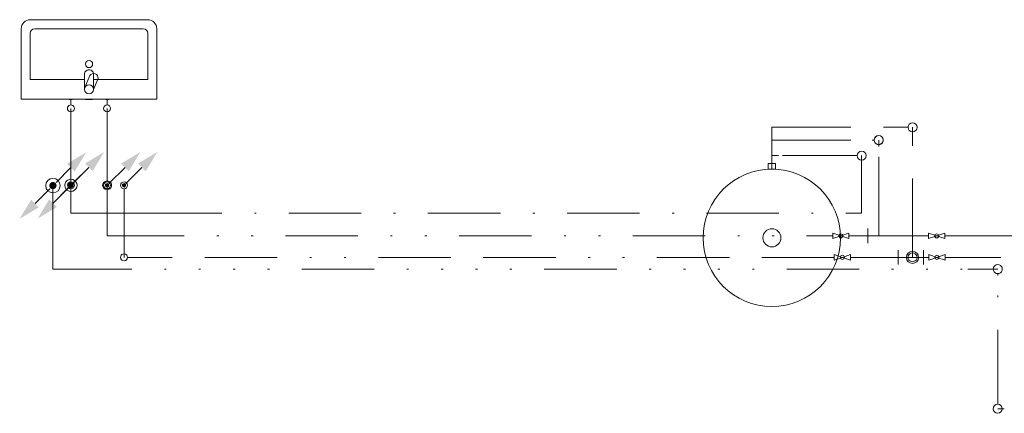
# Model space of a CAD drawing. Header units: millimetres. Extents: x -8524 to 36478, y -680 to 5832.
# Tile 2 of 4: x 13042 to 18485, y -635 to 1540. Entities that reach past the tile are written whole.
import ezdxf

# ---------------------------------------------------------------- set-up
doc = ezdxf.new("R2010")
doc.units = ezdxf.units.MM
for name, pattern in [('DDS_LT3', [1539.999981, 400, -179.999995, 400, -179.999995, 10, -179.999995, 10, -179.999995]), ('DDS_LT4', [769.999991, 400, -179.999995, 10, -179.999995]), ('DDS_LT5', [959.999986, 400, -179.999995, 10, -179.999995, 10, -179.999995]), ('DDS_LT6', [1339.999977, 400, -179.999995, 10, -179.999995, 10, -179.999995, 10, -179.999995, 10, -179.999995])]:
    doc.linetypes.add(name, pattern=pattern)
for name, color, linetype in [('Požární voda', 7, 'Continuous'), ('Recirkulace', 7, 'Continuous'), ('Studená voda', 7, 'Continuous'), ('Technika vytápění', 7, 'Continuous'), ('Teplá voda', 7, 'Continuous'), ('Zdravotní technika', 7, 'Continuous')]:
    doc.layers.add(name, color=color, linetype=linetype)

# ---------------------------------------------------------------- blocks, each defined once
blk = doc.blocks.new('Waterheater-Tank-ID-31-8-29-523')
at = {"layer": 'Technika vytápění', "color": 7, "lineweight": 5}
blk.add_lwpolyline([(20, 380), (-20, 380), (-20, 410), (20, 410), (20, 380)], dxfattribs=at)
blk.add_lwpolyline([(20, 380), (-20, 380), (-20, 410), (20, 410), (20, 380)], dxfattribs=at)
blk.add_lwpolyline([(20, 380), (-20, 380), (-20, 410), (20, 410), (20, 380)], dxfattribs=at)
blk.add_lwpolyline([(20, 380), (-20, 380), (-20, 410), (20, 410), (20, 380)], dxfattribs=at)
blk.add_lwpolyline([(20, 380), (-20, 380), (-20, 410), (20, 410), (20, 380)], dxfattribs=at)
for radius in [380, 50]:
    blk.add_circle((0, 0), radius, dxfattribs=at)
blk = doc.blocks.new('Segment trubky-CV-PWH-C Cirkulace D25-ID-31-8-29-1727')
at = {"layer": 'Recirkulace', "color": 40, "linetype": 'DDS_LT3', "lineweight": 5}
blk.add_line((0, 0), (-3967.8, 0), dxfattribs=at)
blk = doc.blocks.new('Ventil-Valve CV-PWH-C Cirkulace D25-ID-31-8-29-2256')
at = {"layer": 'Recirkulace', "color": 7, "lineweight": 5}
for points in [[(-45, 15), (-45, -15), (0, 0), (-45, 15)], [(45, 15), (45, -15), (0, 0), (45, 15)]]:
    blk.add_lwpolyline(points, dxfattribs=at)
blk.add_circle((0, 0), 11.2, dxfattribs=at)
blk = doc.blocks.new('Segment trubky-CV-PWH-C Cirkulace D25-ID-31-8-29-1825')
at = {"layer": 'Recirkulace', "color": 40, "linetype": 'DDS_LT3', "lineweight": 5}
blk.add_line((0, 0), (-29.6, 0), dxfattribs=at)
blk = doc.blocks.new('Přechodka-redukce-Reducer CV-PWH-C Cirkulace D25-ID-31-8-29-4897')
at = {"layer": 'Recirkulace', "color": 40, "linetype": 'DDS_LT3', "lineweight": 5}
blk.add_line((0, 40), (0, -40), dxfattribs=at)
blk = doc.blocks.new('Segment trubky-CV-PWH-C Cirkulace D32-ID-31-8-29-4865')
at = {"layer": 'Recirkulace', "color": 40, "linetype": 'DDS_LT3', "lineweight": 5}
blk.add_line((0, 0), (-25, 0), dxfattribs=at)
blk = doc.blocks.new('T-kus-T-kus CV-PWH-C Cirkulace D32-ID-31-8-29-2535')
at = {"layer": 'Recirkulace', "color": 40, "linetype": 'DDS_LT3', "lineweight": 5}
blk.add_line((35, 0), (-35, 0), dxfattribs=at)
at = {"layer": 'Recirkulace', "color": 40, "lineweight": 5}
blk.add_line((0, 0), (0, 0), dxfattribs=at)
blk.add_circle((0, 0), 33.8, dxfattribs=at)
blk = doc.blocks.new('Segment trubky-CV-PWH-C Cirkulace D32-ID-31-8-29-2522')
at = {"layer": 'Recirkulace', "color": 40, "linetype": 'DDS_LT3', "lineweight": 5}
blk.add_line((0, 0), (-45, 0), dxfattribs=at)
blk = doc.blocks.new('Přechodka-redukce-Reducer CV-PWH-C Cirkulace D32-ID-31-8-29-4748')
at = {"layer": 'Recirkulace', "color": 40, "linetype": 'DDS_LT3', "lineweight": 5}
blk.add_line((0, 40), (0, -40), dxfattribs=at)
blk = doc.blocks.new('Segment trubky-CV-PWH-C Cirkulace D20-ID-31-8-29-6981')
at = {"layer": 'Recirkulace', "color": 40, "linetype": 'DDS_LT3', "lineweight": 5}
blk.add_line((0, 0), (-262.7, 0), dxfattribs=at)
blk = doc.blocks.new('Ventil-Valve CV-PWH-C Cirkulace D20-ID-31-8-29-6976')
at = {"layer": 'Recirkulace', "color": 7, "lineweight": 5}
for points in [[(-45, 15), (-45, -15), (0, 0), (-45, 15)], [(45, 15), (45, -15), (0, 0), (45, 15)]]:
    blk.add_lwpolyline(points, dxfattribs=at)
blk.add_circle((0, 0), 11.2, dxfattribs=at)
blk = doc.blocks.new('Segment trubky-CV-PWH-C Cirkulace D20-ID-31-8-29-6999')
at = {"layer": 'Recirkulace', "color": 40, "linetype": 'DDS_LT3', "lineweight": 5}
blk.add_line((0, 0), (-3899.6, 0), dxfattribs=at)
blk = doc.blocks.new('Koleno-Koleno CV-PWH-C Cirkulace D20-ID-31-8-29-2271')
at = {"layer": 'Recirkulace', "color": 40, "lineweight": 5}
blk.add_line((26.8, 0), (19, 0), dxfattribs=at)
blk.add_lwpolyline([(-5.9, 18.1), (0, 19), (5.9, 18.1), (11.2, 15.4), (15.4, 11.2), (18.1, 5.9), (19, 0), (18.1, -5.9), (15.4, -11.2), (11.2, -15.4), (5.9, -18.1), (0, -19), (-5.9, -18.1), (-11.2, -15.4), (-15.4, -11.2), (-18.1, -5.9), (-19, 0), (-18.1, 5.9), (-15.4, 11.2), (-11.2, 15.4), (-5.9, 18.1)], dxfattribs=at)
blk = doc.blocks.new('Basin-Sink-Bidet-ID-31-8-29-1215')
at = {"layer": 'Zdravotní technika', "color": 7, "lineweight": 5}
for p, q in [((-325, 440), (325, 440)), ((-375, 0), (-375, 390)), ((-300, 390), (300, 390)), ((-325, 110), (-325, 365)), ((-25, 110), (-325, 110)), ((-25, 55), (-25, 143)), ((-23, 65), (4, 131)), ((25, 143), (25, 55)), ((25, 55), (50, 115))]:
    blk.add_line(p, q, dxfattribs=at)
for points in [[(375, 390), (375, 0), (-375, 0)], [(325, 365), (325, 110), (25, 110)], [(-25, 143), (-22.2, 150.1), (-17.5, 156.1), (-11.1, 160.5), (-3.8, 162.7), (3.8, 162.7), (11.1, 160.5), (17.5, 156.1), (22.2, 150.1), (25, 143)], [(-92.5, -1), (-92.5, 0), (-107.5, 0), (-107.5, -1), (-92.5, -1)], [(20, -1), (20, 0), (-20, 0), (-20, -1), (20, -1)], [(107.5, -1), (107.5, 0), (92.5, 0), (92.5, -1), (107.5, -1)]]:
    blk.add_lwpolyline(points, dxfattribs=at)
for centre, radius in [((0, 195), 20), ((0, 55), 25)]:
    blk.add_circle(centre, radius, dxfattribs=at)
for centre, radius, start, end in [((-325, 390), 50, 90, 180), ((325, 390), 50, 0, 90), ((-300, 365), 25, 90, 180), ((300, 365), 25, 0, 90), ((25.1, 117.7), 25, 353.8988, 147.7432)]:
    blk.add_arc(centre, radius, start, end, dxfattribs=at)
blk = doc.blocks.new('Segment trubky-SV-PWC Studená voda D32-ID-31-8-29-1047')
at = {"layer": 'Studená voda', "color": 140, "linetype": 'DDS_LT4', "lineweight": 5}
blk.add_line((0, 0), (3900.7, 0), dxfattribs=at)
blk = doc.blocks.new('Koleno-Koleno SV-PWC Studená voda D32-ID-31-8-29-1965')
at = {"layer": 'Studená voda', "color": 140, "lineweight": 5}
for p, q in [((-36.5, 0), (0, 0)), ((0, 0), (0, 36.5))]:
    blk.add_line(p, q, dxfattribs=at)
blk = doc.blocks.new('Segment trubky-SV-PWC Studená voda D32-ID-31-8-29-1980')
at = {"layer": 'Studená voda', "color": 140, "linetype": 'DDS_LT4', "lineweight": 5}
blk.add_line((0, 0), (0, 245.8), dxfattribs=at)
blk = doc.blocks.new('Koleno-Koleno SV-PWC Studená voda D32-ID-31-8-29-1991')
at = {"layer": 'Studená voda', "color": 140, "lineweight": 5}
blk.add_line((0, -36.5), (0, 0), dxfattribs=at)
blk.add_circle((0, 0), 25, dxfattribs=at)
blk = doc.blocks.new('Koleno-Koleno SV-PWC Studená voda D32-ID-31-8-29-2082')
at = {"layer": 'Studená voda', "color": 140, "lineweight": 5}
blk.add_line((-25, 0), (-36.5, 0), dxfattribs=at)
blk.add_circle((0, 0), 25, dxfattribs=at)
blk = doc.blocks.new('Segment trubky-SV-PWC Studená voda D32-ID-31-8-29-2130')
at = {"layer": 'Studená voda', "color": 140, "linetype": 'DDS_LT4', "lineweight": 5}
blk.add_line((0, 0), (-423.2, 0), dxfattribs=at)
blk = doc.blocks.new('Koleno-Koleno SV-PWC Studená voda D32-ID-31-8-29-2358')
at = {"layer": 'Studená voda', "color": 140, "lineweight": 5}
for p, q in [((36.5, 0), (0, 0)), ((0, 0), (0, -36.5))]:
    blk.add_line(p, q, dxfattribs=at)
blk = doc.blocks.new('Segment trubky-SV-PWC Studená voda D32-ID-31-8-29-2508')
at = {"layer": 'Studená voda', "color": 140, "linetype": 'DDS_LT4', "lineweight": 5}
blk.add_line((0, 0), (0, -37.6), dxfattribs=at)
blk = doc.blocks.new('Přechodka-redukce-Reducer SV-PWC Studená voda D20-ID-31-8-29-2913')
at = {"layer": 'Studená voda', "color": 140, "linetype": 'DDS_LT4', "lineweight": 5}
blk.add_line((0, 40), (0, -40), dxfattribs=at)
blk = doc.blocks.new('T-kus-T-kus SV-PWC Studená voda D32-ID-31-8-29-148')
at = {"layer": 'Studená voda', "color": 140, "linetype": 'DDS_LT4', "lineweight": 5}
blk.add_line((0, 0), (0, 0), dxfattribs=at)
at = {"layer": 'Studená voda', "color": 140, "lineweight": 5}
blk.add_line((0, 0), (0, -36), dxfattribs=at)
blk.add_lwpolyline([(32.1, 10.4), (33.8, 0), (32.1, -10.4), (27.3, -19.9), (19.9, -27.3), (10.4, -32.1), (0, -33.8), (-10.4, -32.1), (-19.9, -27.3), (-27.3, -19.9), (-32.1, -10.4), (-33.8, 0), (-32.1, 10.4), (-27.3, 19.9), (-19.9, 27.3), (-10.4, 32.1), (0, 33.8), (10.4, 32.1), (19.9, 27.3), (27.3, 19.9), (32.1, 10.4)], dxfattribs=at)
blk.add_lwpolyline([(32.1, 10.4), (33.8, 0), (32.1, -10.4), (27.3, -19.9), (19.9, -27.3), (10.4, -32.1), (0, -33.8), (-10.4, -32.1), (-19.9, -27.3), (-27.3, -19.9), (-32.1, -10.4), (-33.8, 0), (-32.1, 10.4), (-27.3, 19.9), (-19.9, 27.3), (-10.4, 32.1), (0, 33.8), (10.4, 32.1), (19.9, 27.3), (27.3, 19.9), (32.1, 10.4)], dxfattribs=at)
blk = doc.blocks.new('T-kus-T-kus SV-PWC Studená voda D32-ID-31-8-29-1681')
at = {"layer": 'Studená voda', "color": 140, "lineweight": 5}
blk.add_line((0, 0), (0, 34), dxfattribs=at)
at = {"layer": 'Studená voda', "color": 140, "linetype": 'DDS_LT4', "lineweight": 5}
blk.add_line((0, 0), (0, 0), dxfattribs=at)
at = {"layer": 'Studená voda', "color": 140, "lineweight": 5}
blk.add_lwpolyline([(-32.1, -10.4), (-33.8, 0), (-32.1, 10.4), (-27.3, 19.9), (-19.9, 27.3), (-10.4, 32.1), (0, 33.8), (10.4, 32.1), (19.9, 27.3), (27.3, 19.9), (32.1, 10.4), (33.8, 0), (32.1, -10.4), (27.3, -19.9), (19.9, -27.3), (10.4, -32.1), (0, -33.8), (-10.4, -32.1), (-19.9, -27.3), (-27.3, -19.9), (-32.1, -10.4)], dxfattribs=at)
blk.add_lwpolyline([(-32.1, -10.4), (-33.8, 0), (-32.1, 10.4), (-27.3, 19.9), (-19.9, 27.3), (-10.4, 32.1), (0, 33.8), (10.4, 32.1), (19.9, 27.3), (27.3, 19.9), (32.1, 10.4), (33.8, 0), (32.1, -10.4), (27.3, -19.9), (19.9, -27.3), (10.4, -32.1), (0, -33.8), (-10.4, -32.1), (-19.9, -27.3), (-27.3, -19.9), (-32.1, -10.4)], dxfattribs=at)
blk = doc.blocks.new('Konec potrubí-PipeEnd SV-PWC Studená voda D32-ID-31-8-29-432')
at = {"layer": 'Studená voda', "lineweight": 5}
for points in [[(16, 0), (15.2, 4.9), (12.9, 9.4), (9.4, 12.9), (4.9, 15.2), (0, 16), (-4.9, 15.2), (-9.4, 12.9), (-12.9, 9.4), (-15.2, 4.9), (-16, 0), (-15.2, -4.9), (-12.9, -9.4), (-9.4, -12.9), (-4.9, -15.2), (0, -16), (4.9, -15.2), (9.4, -12.9), (12.9, -9.4), (15.2, -4.9)], [(-183.8, -183.8), (-120.2, -77.8), (-77.8, -120.2)]]:
    blk.add_hatch(color=140, dxfattribs=at).paths.add_polyline_path(points)
at = {"layer": 'Studená voda', "color": 140, "lineweight": 5}
for p, q in [((14.5, 14.5), (98.9, 99.1)), ((-99, -99), (-14.6, -14.4))]:
    blk.add_line(p, q, dxfattribs=at)
blk = doc.blocks.new('T-kus-T-kus TV-PWH Teplá voda D20-ID-31-8-29-1521')
at = {"layer": 'Teplá voda', "color": 20, "linetype": 'DDS_LT5', "lineweight": 5}
blk.add_line((0, 0), (0, 0), dxfattribs=at)
at = {"layer": 'Teplá voda', "color": 20, "lineweight": 5}
blk.add_line((0, 0), (0, -27), dxfattribs=at)
blk.add_lwpolyline([(23.4, 7.6), (24.6, 0), (23.4, -7.6), (19.9, -14.5), (14.5, -19.9), (7.6, -23.4), (0, -24.6), (-7.6, -23.4), (-14.5, -19.9), (-19.9, -14.5), (-23.4, -7.6), (-24.6, 0), (-23.4, 7.6), (-19.9, 14.5), (-14.5, 19.9), (-7.6, 23.4), (0, 24.6), (7.6, 23.4), (14.5, 19.9), (19.9, 14.5), (23.4, 7.6)], dxfattribs=at)
blk.add_lwpolyline([(23.4, 7.6), (24.6, 0), (23.4, -7.6), (19.9, -14.5), (14.5, -19.9), (7.6, -23.4), (0, -24.6), (-7.6, -23.4), (-14.5, -19.9), (-19.9, -14.5), (-23.4, -7.6), (-24.6, 0), (-23.4, 7.6), (-19.9, 14.5), (-14.5, 19.9), (-7.6, 23.4), (0, 24.6), (7.6, 23.4), (14.5, 19.9), (19.9, 14.5), (23.4, 7.6)], dxfattribs=at)
blk = doc.blocks.new('Koleno-Koleno TV-PWH Teplá voda D20-ID-31-8-29-2481')
at = {"layer": 'Teplá voda', "color": 20, "lineweight": 5}
blk.add_line((0, 19), (0, 26.8), dxfattribs=at)
blk.add_circle((0, 0), 19, dxfattribs=at)
blk = doc.blocks.new('Segment trubky-TV-PWH Teplá voda D20-ID-31-8-29-2854')
at = {"layer": 'Teplá voda', "color": 20, "linetype": 'DDS_LT5', "lineweight": 5}
blk.add_line((0, 0), (0, 371.4), dxfattribs=at)
blk = doc.blocks.new('Koleno-Koleno TV-PWH Teplá voda D20-ID-31-8-29-3005')
at = {"layer": 'Teplá voda', "color": 20, "lineweight": 5}
blk.add_line((0, -26.8), (0, 0), dxfattribs=at)
blk.add_circle((0, 0), 19, dxfattribs=at)
blk = doc.blocks.new('Koleno-Koleno TV-PWH Teplá voda D20-ID-31-8-29-3084')
at = {"layer": 'Teplá voda', "color": 20, "lineweight": 5}
blk.add_line((0, 19), (0, 26.8), dxfattribs=at)
blk.add_circle((0, 0), 19, dxfattribs=at)
blk = doc.blocks.new('Segment trubky-TV-PWH Teplá voda D20-ID-31-8-29-3119')
at = {"layer": 'Teplá voda', "color": 20, "linetype": 'DDS_LT5', "lineweight": 5}
blk.add_line((0, 0), (0, 23.2), dxfattribs=at)
blk = doc.blocks.new('Koleno-Koleno CV-PWH-C Cirkulace D20-ID-31-8-29-1818')
at = {"layer": 'Recirkulace', "color": 40, "lineweight": 5}
blk.add_line((0, -19), (0, -26.8), dxfattribs=at)
blk.add_circle((0, 0), 19, dxfattribs=at)
blk = doc.blocks.new('Segment trubky-CV-PWH-C Cirkulace D20-ID-31-8-29-2225')
at = {"layer": 'Recirkulace', "color": 40, "linetype": 'DDS_LT3', "lineweight": 5}
blk.add_line((0, 0), (0, -344.6), dxfattribs=at)
blk = doc.blocks.new('Koleno-Koleno CV-PWH-C Cirkulace D20-ID-31-8-29-2268')
at = {"layer": 'Recirkulace', "color": 40, "lineweight": 5}
blk.add_line((0, 26.8), (0, 0), dxfattribs=at)
blk.add_circle((0, 0), 19, dxfattribs=at)
blk = doc.blocks.new('Segment trubky-SV-PWC Studená voda D32-ID-31-8-29-2418')
at = {"layer": 'Studená voda', "color": 140, "linetype": 'DDS_LT4', "lineweight": 5}
blk.add_line((0, 0), (0, -82.5), dxfattribs=at)
blk = doc.blocks.new('Koleno-Koleno SV-PWC Studená voda D32-ID-31-8-29-2142')
at = {"layer": 'Studená voda', "color": 140, "lineweight": 5}
for p, q in [((0, 36.5), (0, 0)), ((0, 0), (36.5, 0))]:
    blk.add_line(p, q, dxfattribs=at)
blk = doc.blocks.new('Segment trubky-SV-PWC Studená voda D32-ID-31-8-29-2995')
at = {"layer": 'Studená voda', "color": 140, "linetype": 'DDS_LT4', "lineweight": 5}
blk.add_line((0, 0), (397.5, 0), dxfattribs=at)
blk = doc.blocks.new('Segment trubky-TV-PWH Teplá voda D20-ID-31-8-29-671')
at = {"layer": 'Teplá voda', "color": 20, "linetype": 'DDS_LT5', "lineweight": 5}
blk.add_line((0, 0), (0, -225.8), dxfattribs=at)
blk = doc.blocks.new('Koleno-Koleno TV-PWH Teplá voda D20-ID-31-8-29-1031')
at = {"layer": 'Teplá voda', "color": 20, "lineweight": 5}
for p, q in [((0, 26.8), (0, 0)), ((0, 0), (26.8, 0))]:
    blk.add_line(p, q, dxfattribs=at)
blk = doc.blocks.new('Segment trubky-TV-PWH Teplá voda D20-ID-31-8-29-3038')
at = {"layer": 'Teplá voda', "color": 20, "linetype": 'DDS_LT5', "lineweight": 5}
blk.add_line((0, 0), (3984.4, 0), dxfattribs=at)
blk = doc.blocks.new('Ventil-Valve TV-PWH Teplá voda D20-ID-31-8-29-3026')
at = {"layer": 'Teplá voda', "color": 7, "lineweight": 5}
for points in [[(-45, -15), (-45, 15), (0, 0), (-45, -15)], [(45, -15), (45, 15), (0, 0), (45, -15)]]:
    blk.add_lwpolyline(points, dxfattribs=at)
blk.add_circle((0, 0), 11.2, dxfattribs=at)
blk = doc.blocks.new('Segment trubky-TV-PWH Teplá voda D20-ID-31-8-29-2429')
at = {"layer": 'Teplá voda', "color": 20, "linetype": 'DDS_LT5', "lineweight": 5}
blk.add_line((0, 0), (104.7, 0), dxfattribs=at)
blk = doc.blocks.new('Přechodka-redukce-Reducer TV-PWH Teplá voda D20-ID-31-8-29-3568')
at = {"layer": 'Teplá voda', "color": 20, "linetype": 'DDS_LT5', "lineweight": 5}
blk.add_line((0, -40), (0, 40), dxfattribs=at)
blk = doc.blocks.new('Segment trubky-TV-PWH Teplá voda D32-ID-31-8-29-3548')
at = {"layer": 'Teplá voda', "color": 20, "linetype": 'DDS_LT5', "lineweight": 5}
blk.add_line((0, 0), (25, 0), dxfattribs=at)
blk = doc.blocks.new('T-kus-T-kus TV-PWH Teplá voda D32-ID-31-8-29-1390')
at = {"layer": 'Teplá voda', "color": 20, "linetype": 'DDS_LT5', "lineweight": 5}
blk.add_line((-35, 0), (35, 0), dxfattribs=at)
at = {"layer": 'Teplá voda', "color": 20, "lineweight": 5}
blk.add_line((0, 0), (0, 36), dxfattribs=at)
blk = doc.blocks.new('Segment trubky-TV-PWH Teplá voda D32-ID-31-8-29-2014')
at = {"layer": 'Teplá voda', "color": 20, "linetype": 'DDS_LT5', "lineweight": 5}
blk.add_line((0, 0), (240.2, 0), dxfattribs=at)
blk = doc.blocks.new('Ventil-Valve TV-PWH Teplá voda D32-ID-31-8-29-6998')
at = {"layer": 'Teplá voda', "color": 7, "lineweight": 5}
for points in [[(-45, -15), (-45, 15), (0, 0), (-45, -15)], [(45, -15), (45, 15), (0, 0), (45, -15)]]:
    blk.add_lwpolyline(points, dxfattribs=at)
blk.add_circle((0, 0), 11.2, dxfattribs=at)
blk = doc.blocks.new('Segment trubky-TV-PWH Teplá voda D32-ID-31-8-29-3030')
at = {"layer": 'Teplá voda', "color": 20, "linetype": 'DDS_LT5', "lineweight": 5}
blk.add_line((0, 0), (3934.9, 0), dxfattribs=at)
blk = doc.blocks.new('Segment trubky-TV-PWH Teplá voda D32-ID-31-8-29-2555')
at = {"layer": 'Teplá voda', "color": 20, "linetype": 'DDS_LT5', "lineweight": 5}
blk.add_line((0, 0), (0, 123.7), dxfattribs=at)
blk = doc.blocks.new('Koleno-Koleno TV-PWH Teplá voda D32-ID-31-8-29-2567')
at = {"layer": 'Teplá voda', "color": 20, "lineweight": 5}
for p, q in [((0, -36.5), (0, 0)), ((0, 0), (36.5, 0))]:
    blk.add_line(p, q, dxfattribs=at)
blk = doc.blocks.new('Segment trubky-TV-PWH Teplá voda D32-ID-31-8-29-2576')
at = {"layer": 'Teplá voda', "color": 20, "linetype": 'DDS_LT5', "lineweight": 5}
blk.add_line((0, 0), (517.9, 0), dxfattribs=at)
blk = doc.blocks.new('Koleno-Koleno TV-PWH Teplá voda D32-ID-31-8-29-1588')
at = {"layer": 'Teplá voda', "color": 20, "lineweight": 5}
blk.add_line((-36.5, 0), (-25, 0), dxfattribs=at)
blk.add_lwpolyline([(7.7, -23.8), (0, -25), (-7.7, -23.8), (-14.7, -20.2), (-20.2, -14.7), (-23.8, -7.7), (-25, 0), (-23.8, 7.7), (-20.2, 14.7), (-14.7, 20.2), (-7.7, 23.8), (0, 25), (7.7, 23.8), (14.7, 20.2), (20.2, 14.7), (23.8, 7.7), (25, 0), (23.8, -7.7), (20.2, -14.7), (14.7, -20.2), (7.7, -23.8)], dxfattribs=at)
blk = doc.blocks.new('Koleno-Koleno CV-PWH-C Cirkulace D32-ID-31-8-29-2744')
at = {"layer": 'Recirkulace', "color": 40, "lineweight": 5}
blk.add_line((0, 0), (0, 36.5), dxfattribs=at)
blk.add_lwpolyline([(-23.8, -7.7), (-25, 0), (-23.8, 7.7), (-20.2, 14.7), (-14.7, 20.2), (-7.7, 23.8), (0, 25), (7.7, 23.8), (14.7, 20.2), (20.2, 14.7), (23.8, 7.7), (25, 0), (23.8, -7.7), (20.2, -14.7), (14.7, -20.2), (7.7, -23.8), (0, -25), (-7.7, -23.8), (-14.7, -20.2), (-20.2, -14.7), (-23.8, -7.7)], dxfattribs=at)
blk = doc.blocks.new('Segment trubky-CV-PWH-C Cirkulace D32-ID-31-8-29-2760')
at = {"layer": 'Recirkulace', "color": 40, "linetype": 'DDS_LT3', "lineweight": 5}
blk.add_line((0, 0), (0, 645.6), dxfattribs=at)
blk = doc.blocks.new('Koleno-Koleno CV-PWH-C Cirkulace D32-ID-31-8-29-2769')
at = {"layer": 'Recirkulace', "color": 40, "lineweight": 5}
blk.add_line((0, -36.5), (0, 0), dxfattribs=at)
blk.add_circle((0, 0), 25, dxfattribs=at)
blk = doc.blocks.new('Koleno-Koleno CV-PWH-C Cirkulace D32-ID-31-8-29-2593')
at = {"layer": 'Recirkulace', "color": 40, "lineweight": 5}
blk.add_line((-25, 0), (-36.5, 0), dxfattribs=at)
blk.add_circle((0, 0), 25, dxfattribs=at)
blk = doc.blocks.new('Segment trubky-CV-PWH-C Cirkulace D32-ID-31-8-29-1729')
at = {"layer": 'Recirkulace', "color": 40, "linetype": 'DDS_LT3', "lineweight": 5}
blk.add_line((0, 0), (-5.5, 0), dxfattribs=at)
blk = doc.blocks.new('Segment trubky-CV-PWH-C Cirkulace D32-ID-31-8-29-3452')
at = {"layer": 'Recirkulace', "color": 40, "linetype": 'DDS_LT3', "lineweight": 5}
blk.add_line((0, 0), (0, 194.2), dxfattribs=at)
blk = doc.blocks.new('Koleno-Koleno CV-PWH-C Cirkulace D32-ID-31-8-29-3040')
at = {"layer": 'Recirkulace', "color": 40, "lineweight": 5}
for p, q in [((0, -36.5), (0, 0)), ((0, 0), (36.5, 0))]:
    blk.add_line(p, q, dxfattribs=at)
blk = doc.blocks.new('Segment trubky-CV-PWH-C Cirkulace D32-ID-31-8-29-4928')
at = {"layer": 'Recirkulace', "color": 40, "linetype": 'DDS_LT3', "lineweight": 5}
blk.add_line((0, 0), (710.1, 0), dxfattribs=at)
blk = doc.blocks.new('Segment trubky-TV-PWH Teplá voda D32-ID-31-8-29-1835')
at = {"layer": 'Teplá voda', "color": 20, "linetype": 'DDS_LT5', "lineweight": 5}
blk.add_line((0, 0), (0, 457.1), dxfattribs=at)
blk = doc.blocks.new('Koleno-Koleno TV-PWH Teplá voda D32-ID-31-8-29-1763')
at = {"layer": 'Teplá voda', "color": 20, "lineweight": 5}
blk.add_line((0, -36.5), (0, 0), dxfattribs=at)
blk.add_circle((0, 0), 25, dxfattribs=at)
blk = doc.blocks.new('Segment trubky-SV-PWC Studená voda D20-ID-31-8-29-391')
at = {"layer": 'Studená voda', "color": 140, "linetype": 'DDS_LT4', "lineweight": 5}
blk.add_line((0, 0), (0, -23.2), dxfattribs=at)
blk = doc.blocks.new('Koleno-Koleno SV-PWC Studená voda D20-ID-31-8-29-518')
at = {"layer": 'Studená voda', "color": 140, "lineweight": 5}
blk.add_line((0, 26.8), (0, 19), dxfattribs=at)
blk.add_lwpolyline([(-18.1, -5.9), (-19, 0), (-18.1, 5.9), (-15.4, 11.2), (-11.2, 15.4), (-5.9, 18.1), (0, 19), (5.9, 18.1), (11.2, 15.4), (15.4, 11.2), (18.1, 5.9), (19, 0), (18.1, -5.9), (15.4, -11.2), (11.2, -15.4), (5.9, -18.1), (0, -19), (-5.9, -18.1), (-11.2, -15.4), (-15.4, -11.2), (-18.1, -5.9)], dxfattribs=at)
blk = doc.blocks.new('Koleno-Koleno SV-PWC Studená voda D20-ID-31-8-29-2204')
at = {"layer": 'Studená voda', "color": 140, "lineweight": 5}
blk.add_line((0, 0), (0, -26.8), dxfattribs=at)
blk.add_lwpolyline([(18.1, 5.9), (19, 0), (18.1, -5.9), (15.4, -11.2), (11.2, -15.4), (5.9, -18.1), (0, -19), (-5.9, -18.1), (-11.2, -15.4), (-15.4, -11.2), (-18.1, -5.9), (-19, 0), (-18.1, 5.9), (-15.4, 11.2), (-11.2, 15.4), (-5.9, 18.1), (0, 19), (5.9, 18.1), (11.2, 15.4), (15.4, 11.2), (18.1, 5.9)], dxfattribs=at)
blk = doc.blocks.new('Segment trubky-SV-PWC Studená voda D20-ID-31-8-29-2441')
at = {"layer": 'Studená voda', "color": 140, "linetype": 'DDS_LT4', "lineweight": 5}
blk.add_line((0, 0), (0, -364.2), dxfattribs=at)
blk = doc.blocks.new('Začátek potrubí-PipeStart FLW Požární voda D40-ID-31-8-29-2699')
at = {"layer": 'Požární voda', "lineweight": 5}
for points in [[(20, 0), (19, 6.2), (16.2, 11.8), (11.8, 16.2), (6.2, 19), (0, 20), (-6.2, 19), (-11.8, 16.2), (-16.2, 11.8), (-19, 6.2), (-20, 0), (-19, -6.2), (-16.2, -11.8), (-11.8, -16.2), (-6.2, -19), (0, -20), (6.2, -19), (11.8, -16.2), (16.2, -11.8), (19, -6.2)], [(-183.8, -183.8), (-120.2, -77.8), (-77.8, -120.2)]]:
    blk.add_hatch(color=86, dxfattribs=at).paths.add_polyline_path(points)
at = {"layer": 'Požární voda', "color": 86, "lineweight": 5}
for p, q in [((17.3, 17.3), (98.9, 99.1)), ((-99, -99), (-17.4, -17.3))]:
    blk.add_line(p, q, dxfattribs=at)
blk = doc.blocks.new('T-kus-T-kus FLW Požární voda D40-ID-31-8-29-6744')
at = {"layer": 'Požární voda', "color": 86, "linetype": 'DDS_LT6', "lineweight": 5}
blk.add_line((0, 0), (0, 0), dxfattribs=at)
at = {"layer": 'Požární voda', "color": 86, "lineweight": 5}
blk.add_line((0, 0), (0, -42), dxfattribs=at)
blk.add_circle((0, 0), 40, dxfattribs=at)
blk.add_circle((0, 0), 40, dxfattribs=at)
blk = doc.blocks.new('Konec potrubí-PipeEnd FLW Požární voda D40-ID-31-8-29-3048')
at = {"layer": 'Požární voda', "lineweight": 5}
for points in [[(183.8, 183.8), (120.2, 77.8), (77.8, 120.2)], [(20, 0), (19, 6.2), (16.2, 11.8), (11.8, 16.2), (6.2, 19), (0, 20), (-6.2, 19), (-11.8, 16.2), (-16.2, 11.8), (-19, 6.2), (-20, 0), (-19, -6.2), (-16.2, -11.8), (-11.8, -16.2), (-6.2, -19), (0, -20), (6.2, -19), (11.8, -16.2), (16.2, -11.8), (19, -6.2)]]:
    blk.add_hatch(color=86, dxfattribs=at).paths.add_polyline_path(points)
at = {"layer": 'Požární voda', "color": 86, "lineweight": 5}
for p, q in [((99, 99), (17.4, 17.3)), ((-17.3, -17.3), (-98.9, -99.1))]:
    blk.add_line(p, q, dxfattribs=at)
blk = doc.blocks.new('Segment trubky-FLW Požární voda D32-ID-31-8-29-6790')
at = {"layer": 'Požární voda', "color": 86, "linetype": 'DDS_LT6', "lineweight": 5}
blk.add_line((0, 0), (0, -382.8), dxfattribs=at)
blk = doc.blocks.new('Koleno-Koleno FLW Požární voda D32-ID-31-8-29-6777')
at = {"layer": 'Požární voda', "color": 86, "lineweight": 5}
for p, q in [((0, 36.5), (0, 0)), ((0, 0), (36.5, 0))]:
    blk.add_line(p, q, dxfattribs=at)
blk = doc.blocks.new('Segment trubky-FLW Požární voda D32-ID-31-8-29-6799')
at = {"layer": 'Požární voda', "color": 86, "linetype": 'DDS_LT6', "lineweight": 5}
blk.add_line((0, 0), (5021.6, 0), dxfattribs=at)
blk = doc.blocks.new('Koleno-Koleno FLW Požární voda D32-ID-31-8-29-6846')
at = {"layer": 'Požární voda', "color": 86, "lineweight": 5}
blk.add_line((36.5, 0), (0, 0), dxfattribs=at)
blk.add_circle((0, 0), 25, dxfattribs=at)
blk = doc.blocks.new('Koleno-Koleno FLW Požární voda D32-ID-31-8-29-6868')
at = {"layer": 'Požární voda', "color": 86, "lineweight": 5}
blk.add_line((0, 25), (0, 36.5), dxfattribs=at)
blk.add_circle((0, 0), 25, dxfattribs=at)
blk = doc.blocks.new('Segment trubky-FLW Požární voda D32-ID-31-8-29-6881')
at = {"layer": 'Požární voda', "color": 86, "linetype": 'DDS_LT6', "lineweight": 5}
blk.add_line((0, 0), (0, 699.1), dxfattribs=at)
blk = doc.blocks.new('Koleno-Koleno FLW Požární voda D32-ID-31-8-29-6900')
at = {"layer": 'Požární voda', "color": 86, "lineweight": 5}
blk.add_line((0, -36.5), (0, -25), dxfattribs=at)
blk.add_lwpolyline([(23.8, 7.7), (25, 0), (23.8, -7.7), (20.2, -14.7), (14.7, -20.2), (7.7, -23.8), (0, -25), (-7.7, -23.8), (-14.7, -20.2), (-20.2, -14.7), (-23.8, -7.7), (-25, 0), (-23.8, 7.7), (-20.2, 14.7), (-14.7, 20.2), (-7.7, 23.8), (0, 25), (7.7, 23.8), (14.7, 20.2), (20.2, 14.7), (23.8, 7.7)], dxfattribs=at)
blk = doc.blocks.new('Koleno-Koleno FLW Požární voda D32-ID-31-8-29-6922')
at = {"layer": 'Požární voda', "color": 86, "lineweight": 5}
blk.add_line((0, 0), (-36.5, 0), dxfattribs=at)
blk.add_lwpolyline([(7.7, -23.8), (0, -25), (-7.7, -23.8), (-14.7, -20.2), (-20.2, -14.7), (-23.8, -7.7), (-25, 0), (-23.8, 7.7), (-20.2, 14.7), (-14.7, 20.2), (-7.7, 23.8), (0, 25), (7.7, 23.8), (14.7, 20.2), (20.2, 14.7), (23.8, 7.7), (25, 0), (23.8, -7.7), (20.2, -14.7), (14.7, -20.2), (7.7, -23.8)], dxfattribs=at)
blk = doc.blocks.new('Segment trubky-FLW Požární voda D32-ID-31-8-29-6935')
at = {"layer": 'Požární voda', "color": 86, "linetype": 'DDS_LT6', "lineweight": 5}
blk.add_line((0, 0), (-128.3, 0), dxfattribs=at)
blk = doc.blocks.new('Začátek potrubí-PipeStart Kanalizace D50-ID-31-8-29-136-3')
at = {"layer": 'Studená voda', "lineweight": 5}
for points in [[(-18752.7, -4739.7), (-18816.4, -4845.8), (-18858.8, -4803.3)], [(-18926.6, -4923.6), (-18927.1, -4920.5), (-18928.5, -4917.7), (-18930.7, -4915.5), (-18933.5, -4914), (-18936.6, -4913.6), (-18939.7, -4914), (-18942.4, -4915.5), (-18944.7, -4917.7), (-18946.1, -4920.5), (-18946.6, -4923.6), (-18946.1, -4926.6), (-18944.7, -4929.4), (-18942.4, -4931.6), (-18939.7, -4933.1), (-18936.6, -4933.6), (-18933.5, -4933.1), (-18930.7, -4931.6), (-18928.5, -4929.4), (-18927.1, -4926.6)]]:
    blk.add_hatch(color=140, dxfattribs=at).paths.add_polyline_path(points)
at = {"layer": 'Studená voda', "color": 140, "lineweight": 5}
for p, q in [((-18837.6, -4824.6), (-18926.2, -4913.4)), ((-18946.8, -4933.8), (-19035.5, -5022.6))]:
    blk.add_line(p, q, dxfattribs=at)
for radius in [19, 10]:
    blk.add_circle((-18936.6, -4923.6), radius, dxfattribs=at)
blk = doc.blocks.new('Začátek potrubí-PipeStart Kanalizace D50-ID-31-8-29-136-4')
at = {"layer": 'Teplá voda', "lineweight": 5}
for points in [[(-18552.7, -4739.7), (-18616.4, -4845.8), (-18658.8, -4803.3)], [(-18726.6, -4923.6), (-18727.1, -4920.5), (-18728.5, -4917.7), (-18730.7, -4915.5), (-18733.5, -4914), (-18736.6, -4913.6), (-18739.7, -4914), (-18742.4, -4915.5), (-18744.7, -4917.7), (-18746.1, -4920.5), (-18746.6, -4923.6), (-18746.1, -4926.6), (-18744.7, -4929.4), (-18742.4, -4931.6), (-18739.7, -4933.1), (-18736.6, -4933.6), (-18733.5, -4933.1), (-18730.7, -4931.6), (-18728.5, -4929.4), (-18727.1, -4926.6)]]:
    blk.add_hatch(color=20, dxfattribs=at).paths.add_polyline_path(points)
at = {"layer": 'Teplá voda', "color": 20, "lineweight": 5}
blk.add_line((-18637.6, -4824.6), (-18726.2, -4913.4), dxfattribs=at)
for radius in [19, 10]:
    blk.add_circle((-18736.6, -4923.6), radius, dxfattribs=at)
blk = doc.blocks.new('Začátek potrubí-PipeStart Kanalizace D50-ID-31-8-29-136-5')
at = {"layer": 'Recirkulace', "lineweight": 5}
for points in [[(-18459.2, -4739.8), (-18522.8, -4845.9), (-18565.2, -4803.4)], [(-18633, -4923.6), (-18633.5, -4920.5), (-18634.9, -4917.8), (-18637.2, -4915.5), (-18639.9, -4914.1), (-18643, -4913.6), (-18646.1, -4914.1), (-18648.9, -4915.5), (-18651.1, -4917.8), (-18652.5, -4920.5), (-18653, -4923.6), (-18652.5, -4926.7), (-18651.1, -4929.5), (-18648.9, -4931.7), (-18646.1, -4933.1), (-18643, -4933.6), (-18639.9, -4933.1), (-18637.2, -4931.7), (-18634.9, -4929.5), (-18633.5, -4926.7)]]:
    blk.add_hatch(color=40, dxfattribs=at).paths.add_polyline_path(points)
at = {"layer": 'Recirkulace', "color": 40, "lineweight": 5}
blk.add_line((-18544, -4824.6), (-18632.7, -4913.5), dxfattribs=at)
for radius in [19, 10]:
    blk.add_circle((-18643, -4923.6), radius, dxfattribs=at)

msp = doc.modelspace()

# ---------------------------------------------------------------- block references
at = {"layer": 'Požární voda', "color": 86, "lineweight": 5}
for name, p in [('Konec potrubí-PipeEnd FLW Požární voda D40-ID-31-8-29-3048', (13225.6, 623.4)), ('Začátek potrubí-PipeStart FLW Požární voda D40-ID-31-8-29-2699', (13225.6, 623.4)), ('Koleno-Koleno FLW Požární voda D32-ID-31-8-29-6777', (13225.6, 162.1)), ('Koleno-Koleno FLW Požární voda D32-ID-31-8-29-6922', (18448.5, 162.1)), ('Koleno-Koleno FLW Požární voda D32-ID-31-8-29-6900', (18448.5, 162.1)), ('Koleno-Koleno FLW Požární voda D32-ID-31-8-29-6868', (18448.5, -610)), ('Koleno-Koleno FLW Požární voda D32-ID-31-8-29-6846', (18448.5, -610))]:
    msp.add_blockref(name, p, dxfattribs=at)
at = {"layer": 'Požární voda', "color": 86, "linetype": 'DDS_LT6', "lineweight": 5}
for name, p in [('T-kus-T-kus FLW Požární voda D40-ID-31-8-29-6744', (13225.6, 623.4)), ('Segment trubky-FLW Požární voda D32-ID-31-8-29-6790', (13225.6, 581.4)), ('Segment trubky-FLW Požární voda D32-ID-31-8-29-6799', (13262.1, 162.1)), ('Segment trubky-FLW Požární voda D32-ID-31-8-29-6935', (18412, 162.1)), ('Segment trubky-FLW Požární voda D32-ID-31-8-29-6881', (18448.5, -573.5))]:
    msp.add_blockref(name, p, dxfattribs=at)
at = {"layer": 'Recirkulace', "color": 40, "lineweight": 5}
for name, p in [('Koleno-Koleno CV-PWH-C Cirkulace D32-ID-31-8-29-3040', (17200, 945.4)), ('Koleno-Koleno CV-PWH-C Cirkulace D32-ID-31-8-29-2593', (17977.6, 945.4)), ('Koleno-Koleno CV-PWH-C Cirkulace D32-ID-31-8-29-2769', (17977.6, 945.4)), ('Začátek potrubí-PipeStart Kanalizace D50-ID-31-8-29-136-5', (32261.6, 5548.6)), ('Koleno-Koleno CV-PWH-C Cirkulace D20-ID-31-8-29-1818', (13618.5, 624.9)), ('Koleno-Koleno CV-PWH-C Cirkulace D20-ID-31-8-29-2268', (13618.5, 226.8)), ('Koleno-Koleno CV-PWH-C Cirkulace D20-ID-31-8-29-2271', (13618.5, 226.8)), ('Koleno-Koleno CV-PWH-C Cirkulace D32-ID-31-8-29-2744', (17977.6, 226.8))]:
    msp.add_blockref(name, p, dxfattribs=at)
at = {"layer": 'Recirkulace', "color": 40, "linetype": 'DDS_LT3', "lineweight": 5}
for name, p in [('Segment trubky-CV-PWH-C Cirkulace D32-ID-31-8-29-4928', (17236.5, 945.4)), ('Segment trubky-CV-PWH-C Cirkulace D32-ID-31-8-29-1729', (17941.1, 945.4)), ('Segment trubky-CV-PWH-C Cirkulace D32-ID-31-8-29-3452', (17200, 714.7)), ('Segment trubky-CV-PWH-C Cirkulace D32-ID-31-8-29-2760', (17977.6, 263.3)), ('Segment trubky-CV-PWH-C Cirkulace D20-ID-31-8-29-2225', (13618.5, 598.1)), ('Segment trubky-CV-PWH-C Cirkulace D20-ID-31-8-29-6999', (17544.9, 226.8)), ('Segment trubky-CV-PWH-C Cirkulace D20-ID-31-8-29-6981', (17897.6, 226.8)), ('Přechodka-redukce-Reducer CV-PWH-C Cirkulace D32-ID-31-8-29-4748', (17897.6, 226.8)), ('Segment trubky-CV-PWH-C Cirkulace D32-ID-31-8-29-2522', (17942.6, 226.8)), ('T-kus-T-kus CV-PWH-C Cirkulace D32-ID-31-8-29-2535', (17977.6, 226.8)), ('Segment trubky-CV-PWH-C Cirkulace D32-ID-31-8-29-4865', (18037.6, 226.8)), ('Přechodka-redukce-Reducer CV-PWH-C Cirkulace D25-ID-31-8-29-4897', (18037.6, 226.8)), ('Segment trubky-CV-PWH-C Cirkulace D25-ID-31-8-29-1825', (18067.2, 226.8)), ('Segment trubky-CV-PWH-C Cirkulace D25-ID-31-8-29-1727', (22125, 226.8))]:
    msp.add_blockref(name, p, dxfattribs=at)
at = {"layer": 'Recirkulace', "color": 7, "lineweight": 5}
for name, p in [('Ventil-Valve CV-PWH-C Cirkulace D20-ID-31-8-29-6976', (17589.9, 226.8)), ('Ventil-Valve CV-PWH-C Cirkulace D25-ID-31-8-29-2256', (18112.2, 226.8))]:
    msp.add_blockref(name, p, dxfattribs=at)
at = {"layer": 'Studená voda', "color": 140, "linetype": 'DDS_LT4', "lineweight": 5}
for name, p in [('Segment trubky-SV-PWC Studená voda D20-ID-31-8-29-391', (13325, 1100)), ('Segment trubky-SV-PWC Studená voda D20-ID-31-8-29-2441', (13325, 1023.2)), ('Segment trubky-SV-PWC Studená voda D32-ID-31-8-29-2130', (17659.7, 788.8)), ('Segment trubky-SV-PWC Studená voda D32-ID-31-8-29-2508', (17200, 752.3)), ('Segment trubky-SV-PWC Studená voda D32-ID-31-8-29-1980', (17696.2, 506.5)), ('T-kus-T-kus SV-PWC Studená voda D32-ID-31-8-29-1681', (13325, 625)), ('T-kus-T-kus SV-PWC Studená voda D32-ID-31-8-29-148', (13325, 625)), ('Přechodka-redukce-Reducer SV-PWC Studená voda D20-ID-31-8-29-2913', (13325, 625)), ('Segment trubky-SV-PWC Studená voda D32-ID-31-8-29-2418', (13325, 589)), ('Segment trubky-SV-PWC Studená voda D32-ID-31-8-29-2995', (13361.5, 470)), ('Segment trubky-SV-PWC Studená voda D32-ID-31-8-29-1047', (13759, 470))]:
    msp.add_blockref(name, p, dxfattribs=at)
at = {"layer": 'Studená voda', "color": 140, "lineweight": 5}
for name, p in [('Koleno-Koleno SV-PWC Studená voda D20-ID-31-8-29-518', (13325, 1050)), ('Koleno-Koleno SV-PWC Studená voda D20-ID-31-8-29-2204', (13325, 1050)), ('Začátek potrubí-PipeStart Kanalizace D50-ID-31-8-29-136-3', (32261.6, 5548.6)), ('Koleno-Koleno SV-PWC Studená voda D32-ID-31-8-29-2358', (17200, 788.8)), ('Koleno-Koleno SV-PWC Studená voda D32-ID-31-8-29-2082', (17696.2, 788.8)), ('Koleno-Koleno SV-PWC Studená voda D32-ID-31-8-29-1991', (17696.2, 788.8)), ('Konec potrubí-PipeEnd SV-PWC Studená voda D32-ID-31-8-29-432', (13325, 625)), ('Koleno-Koleno SV-PWC Studená voda D32-ID-31-8-29-2142', (13325, 470)), ('Koleno-Koleno SV-PWC Studená voda D32-ID-31-8-29-1965', (17696.2, 470))]:
    msp.add_blockref(name, p, dxfattribs=at)
at = {"layer": 'Technika vytápění', "color": 7, "lineweight": 5}
msp.add_blockref('Waterheater-Tank-ID-31-8-29-523', (17200, 334.7), dxfattribs=at)
at = {"layer": 'Teplá voda', "color": 20, "linetype": 'DDS_LT5', "lineweight": 5}
for name, p in [('Segment trubky-TV-PWH Teplá voda D20-ID-31-8-29-3119', (13525, 1076.8)), ('Segment trubky-TV-PWH Teplá voda D20-ID-31-8-29-2854', (13525, 651.8)), ('Segment trubky-TV-PWH Teplá voda D32-ID-31-8-29-2576', (17236.5, 874.9)), ('Segment trubky-TV-PWH Teplá voda D32-ID-31-8-29-2555', (17200, 714.7)), ('Segment trubky-TV-PWH Teplá voda D32-ID-31-8-29-1835', (17790.9, 381.4)), ('T-kus-T-kus TV-PWH Teplá voda D20-ID-31-8-29-1521', (13525, 625)), ('Segment trubky-TV-PWH Teplá voda D20-ID-31-8-29-671', (13525, 598)), ('Přechodka-redukce-Reducer TV-PWH Teplá voda D20-ID-31-8-29-3568', (17730.9, 345.4)), ('T-kus-T-kus TV-PWH Teplá voda D32-ID-31-8-29-1390', (17790.9, 345.4)), ('Segment trubky-TV-PWH Teplá voda D20-ID-31-8-29-3038', (13551.8, 345.4)), ('Segment trubky-TV-PWH Teplá voda D20-ID-31-8-29-2429', (17626.2, 345.4)), ('Segment trubky-TV-PWH Teplá voda D32-ID-31-8-29-3548', (17730.9, 345.4)), ('Segment trubky-TV-PWH Teplá voda D32-ID-31-8-29-2014', (17825.9, 345.4)), ('Segment trubky-TV-PWH Teplá voda D32-ID-31-8-29-3030', (18156.1, 345.4))]:
    msp.add_blockref(name, p, dxfattribs=at)
at = {"layer": 'Teplá voda', "color": 20, "lineweight": 5}
for name, p in [('Koleno-Koleno TV-PWH Teplá voda D20-ID-31-8-29-3084', (13525, 1050)), ('Koleno-Koleno TV-PWH Teplá voda D20-ID-31-8-29-3005', (13525, 1050)), ('Koleno-Koleno TV-PWH Teplá voda D32-ID-31-8-29-2567', (17200, 874.9)), ('Koleno-Koleno TV-PWH Teplá voda D32-ID-31-8-29-1588', (17790.9, 874.9)), ('Koleno-Koleno TV-PWH Teplá voda D32-ID-31-8-29-1763', (17790.9, 874.9)), ('Začátek potrubí-PipeStart Kanalizace D50-ID-31-8-29-136-4', (32261.6, 5548.6)), ('Koleno-Koleno TV-PWH Teplá voda D20-ID-31-8-29-2481', (13525, 625)), ('Koleno-Koleno TV-PWH Teplá voda D20-ID-31-8-29-1031', (13525, 345.4))]:
    msp.add_blockref(name, p, dxfattribs=at)
at = {"layer": 'Teplá voda', "color": 7, "lineweight": 5}
for name, p in [('Ventil-Valve TV-PWH Teplá voda D20-ID-31-8-29-3026', (17581.2, 345.4)), ('Ventil-Valve TV-PWH Teplá voda D32-ID-31-8-29-6998', (18111.1, 345.4))]:
    msp.add_blockref(name, p, dxfattribs=at)
at = {"layer": 'Zdravotní technika', "color": 7, "lineweight": 5}
msp.add_blockref('Basin-Sink-Bidet-ID-31-8-29-1215', (13425, 1100), dxfattribs=at)

doc.saveas('drawing.dxf')
